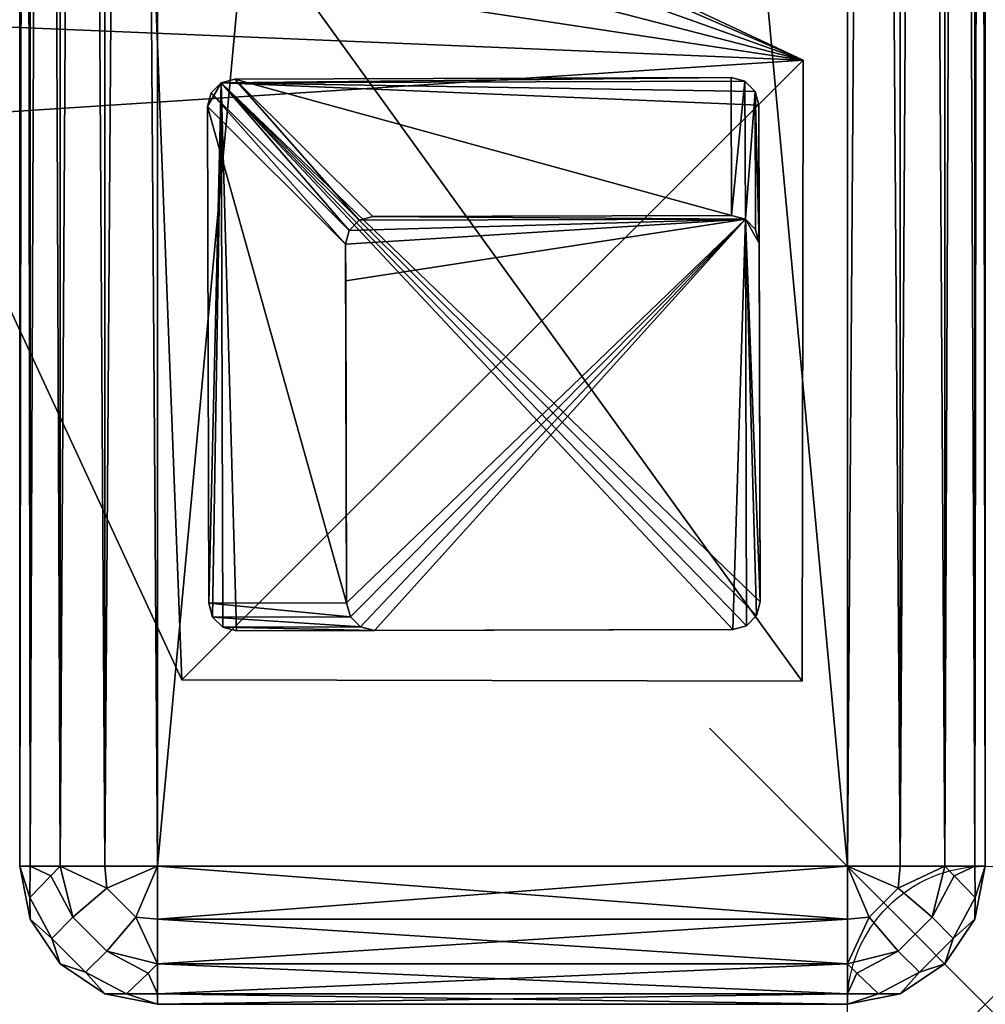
# Model space of a CAD drawing. Header units: inches. Extents: x 0 to 53, y -28.1 to 0.
# Tile 150 of 256: x 49.5 to 53, y -28 to -24.4. Entities that reach past the tile are written whole.
import ezdxf

# ---------------------------------------------------------------- set-up
doc = ezdxf.new("R2010")
doc.units = ezdxf.units.IN
doc.header["$LTSCALE"] = 0.03937
doc.header["$MEASUREMENT"] = 0
doc.header["$PDMODE"] = 35
doc.header["$PDSIZE"] = 1
for name, color, linetype in [('A-FURN-3-NODE', 7, 'Continuous'), ('A-FURN-3-ST-ARM', 165, 'Continuous'), ('A-FURN-3-ST-LG', 252, 'Continuous'), ('A-FURN-3-ST-LGHW', 32, 'Continuous')]:
    doc.layers.add(name, color=color, linetype=linetype)

msp = doc.modelspace()

# ---------------------------------------------------------------- linework, layer by layer
at = {"layer": 'A-FURN-3-NODE'}
msp.add_point((53, -28.01), dxfattribs=at)

# ---------------------------------------------------------------- meshes
at = {"layer": 'A-FURN-3-ST-ARM'}
mesh = msp.add_polyface(dxfattribs=at)
corners = [(52.6913, -27.51, 5.0381), (52.5, -0.5, 5), (52.6913, -0.5, 5.0381), (52.8536, -27.51, 5.1464), (52.8536, -0.5, 5.1464), (52.9619, -27.51, 5.3087), (52.9619, -0.5, 5.3087), (53, -27.51, 5.5), (53, -0.5, 5.5), (50, -0.5, 5), (50, -27.51, 5), (49.8087, -0.5, 5.0381), (49.8087, -27.51, 5.0381), (49.6464, -0.5, 5.1464), (49.6464, -27.51, 5.1464), (49.5381, -0.5, 5.3087), (49.5381, -27.51, 5.3087), (49.5, -0.5, 5.5), (52.5, -0.3087, 5.0381), (49.617, -0.3131, 5.2386), (49.7386, -0.3131, 5.117), (49.887, -0.3475, 5.0374), (49.5374, -0.3475, 5.387), (52.9581, -0.4212, 5.3158), (52.6525, -0.387, 5.0374), (52.8143, -0.4659, 5.1126), (53, -27.51, 20.5), (53, -0.5, 20.5), (52.5, -0.5, 21), (52.5, -27.51, 21), (52.6913, -0.5, 20.9619), (52.6913, -27.51, 20.9619), (52.8536, -0.5, 20.8536), (52.8536, -27.51, 20.8536), (52.9619, -0.5, 20.6913), (52.9619, -27.51, 20.6913), (52.6525, -0.387, 20.9626), (52.8143, -0.4659, 20.8874), (52.9581, -0.4212, 20.6842), (49.8087, -27.51, 20.9619), (50, -0.5, 21), (49.8087, -0.5, 20.9619), (49.6464, -27.51, 20.8536), (49.6464, -0.5, 20.8536), (49.5381, -27.51, 20.6913), (49.5381, -0.5, 20.6913), (49.5, -27.51, 20.5), (49.5, -0.5, 20.5), (49.5374, -0.3475, 20.613), (49.617, -0.3131, 20.7614), (49.7386, -0.3131, 20.883), (49.887, -0.3475, 20.9626), (49.5, -27.51, 5.5)]
mesh.append_faces([[corners[k] for k in face] for face in [(0, 1, 2), (3, 2, 4), (5, 4, 6), (7, 6, 8), (9, 10, 11), (11, 12, 13), (13, 14, 15), (15, 16, 17), (1, 9, 18), (15, 19, 13), (13, 20, 11), (11, 21, 9), (15, 17, 22), (6, 23, 8), (1, 24, 2), (2, 24, 25), (2, 25, 4), (6, 4, 23), (26, 8, 27), (1, 10, 9), (28, 29, 30), (30, 31, 32), (32, 33, 34), (34, 35, 27), (36, 28, 30), (36, 30, 37), (37, 30, 32), (27, 38, 34), (34, 38, 32), (39, 40, 41), (42, 41, 43), (44, 43, 45), (46, 45, 47), (48, 47, 45), (49, 45, 43), (50, 43, 41), (51, 41, 40), (17, 52, 47), (40, 29, 28)]])
mesh = msp.add_polyface(dxfattribs=at)
corners = [(52.5, -27.51, 5), (52.5, -0.5, 5), (52.6913, -27.51, 5.0381), (52.6913, -0.5, 5.0381), (52.8536, -27.51, 5.1464), (52.8536, -0.5, 5.1464), (52.9619, -27.51, 5.3087), (52.9619, -0.5, 5.3087), (53, -27.51, 5.5), (49.8087, -0.5, 5.0381), (50, -27.51, 5), (49.8087, -27.51, 5.0381), (49.6464, -0.5, 5.1464), (49.6464, -27.51, 5.1464), (49.5381, -0.5, 5.3087), (49.5381, -27.51, 5.3087), (49.5, -0.5, 5.5), (49.5, -27.51, 5.5), (49.5374, -27.623, 5.3475), (49.6126, -27.5441, 5.1857), (49.8158, -27.5888, 5.0419), (52.6842, -27.5888, 5.0419), (52.8874, -27.5441, 5.1857), (52.9626, -27.623, 5.3475), (53, -0.5, 5.5), (53, -27.51, 20.5), (52.6913, -0.5, 20.9619), (52.5, -27.51, 21), (52.6913, -27.51, 20.9619), (52.8536, -0.5, 20.8536), (52.8536, -27.51, 20.8536), (52.9619, -0.5, 20.6913), (52.9619, -27.51, 20.6913), (53, -0.5, 20.5), (50, -27.51, 21), (50, -0.5, 21), (49.8087, -27.51, 20.9619), (49.8087, -0.5, 20.9619), (49.6464, -27.51, 20.8536), (49.6464, -0.5, 20.8536), (49.5381, -27.51, 20.6913), (49.5381, -0.5, 20.6913), (49.5, -27.51, 20.5), (52.9626, -27.623, 20.6525), (52.8874, -27.5441, 20.8143), (52.6842, -27.5888, 20.9581), (49.8158, -27.5888, 20.9581), (49.6126, -27.5441, 20.8143), (49.5374, -27.623, 20.6525), (49.5, -0.5, 20.5)]
mesh.append_faces([[corners[k] for k in face] for face in [(0, 1, 2), (2, 3, 4), (4, 5, 6), (6, 7, 8), (9, 10, 11), (12, 11, 13), (14, 13, 15), (16, 15, 17), (18, 17, 15), (18, 15, 19), (19, 15, 13), (10, 20, 11), (11, 20, 13), (4, 21, 2), (2, 21, 0), (22, 4, 6), (22, 6, 23), (23, 6, 8), (8, 24, 25), (0, 10, 1), (26, 27, 28), (29, 28, 30), (31, 30, 32), (33, 32, 25), (34, 35, 36), (36, 37, 38), (38, 39, 40), (40, 41, 42), (43, 25, 32), (43, 32, 44), (44, 32, 30), (27, 45, 28), (28, 45, 30), (38, 46, 36), (36, 46, 34), (47, 38, 40), (47, 40, 48), (48, 40, 42), (49, 17, 42), (34, 27, 35)]])
mesh = msp.add_polyface(dxfattribs=at)
corners = [(50, -27.51, 5), (52.5, -27.51, 5), (50, -27.7013, 5.0381), (52.5, -27.7013, 5.0381), (49.5381, -27.7013, 5.5), (49.5, -27.51, 5.5), (49.5374, -27.623, 5.3475), (49.6126, -27.5441, 5.1857), (49.6464, -27.51, 5.1464), (49.693, -27.6941, 5.1509), (49.8158, -27.5888, 5.0419), (49.9212, -27.6942, 5.0419), (49.8159, -27.817, 5.1509), (49.617, -27.7714, 5.3131), (52.6841, -27.817, 5.1509), (52.5788, -27.6942, 5.0419), (52.6842, -27.5888, 5.0419), (52.807, -27.6941, 5.1509), (52.8536, -27.51, 5.1464), (52.8874, -27.5441, 5.1857), (52.9626, -27.623, 5.3475), (53, -27.51, 5.5), (52.9619, -27.7013, 5.5), (52.883, -27.7714, 5.3131), (52.9619, -27.7013, 20.5), (53, -27.51, 20.5), (52.5, -27.51, 21), (50, -27.51, 21), (52.5, -27.7013, 20.9619), (50, -27.7013, 20.9619), (52.9626, -27.623, 20.6525), (52.8874, -27.5441, 20.8143), (52.8536, -27.51, 20.8536), (52.807, -27.6941, 20.8491), (52.6842, -27.5888, 20.9581), (52.5788, -27.6942, 20.9581), (52.6841, -27.817, 20.8491), (52.883, -27.7714, 20.6869), (49.8159, -27.817, 20.8491), (49.9212, -27.6942, 20.9581), (49.8158, -27.5888, 20.9581), (49.693, -27.6941, 20.8491), (49.6464, -27.51, 20.8536), (49.6126, -27.5441, 20.8143), (49.5374, -27.623, 20.6525), (49.5, -27.51, 20.5), (49.5381, -27.7013, 20.5), (49.617, -27.7714, 20.6869)]
mesh.append_faces([[corners[k] for k in face] for face in [(0, 1, 2), (2, 1, 3), (4, 5, 6), (7, 8, 9), (9, 8, 10), (9, 10, 11, 12), (2, 11, 0), (0, 11, 10), (13, 6, 7, 9), (14, 15, 16, 17), (17, 16, 18), (1, 16, 15), (1, 15, 3), (17, 18, 19), (20, 21, 22), (20, 22, 23), (23, 17, 19, 20), (24, 22, 25), (25, 22, 21), (26, 27, 28), (28, 27, 29), (24, 25, 30), (31, 32, 33), (33, 32, 34), (33, 34, 35, 36), (28, 35, 26), (26, 35, 34), (37, 24, 30), (37, 30, 31, 33), (38, 39, 40, 41), (41, 40, 42), (27, 40, 39), (27, 39, 29), (41, 42, 43), (44, 45, 46), (44, 46, 47), (47, 41, 43, 44), (45, 5, 46), (46, 5, 4)]])
mesh = msp.add_polyface(dxfattribs=at)
corners = [(50, -27.7013, 5.0381), (52.5, -27.7013, 5.0381), (50, -27.8636, 5.1464), (52.5, -27.8636, 5.1464), (50, -27.9719, 5.3087), (52.5, -27.9719, 5.3087), (50, -28.01, 5.5), (49.8159, -27.817, 5.1509), (49.9212, -27.6942, 5.0419), (49.9659, -27.8974, 5.1857), (49.887, -27.9726, 5.3475), (49.8087, -27.9719, 5.5), (49.7386, -27.893, 5.3131), (49.6464, -27.8636, 5.5), (49.617, -27.7714, 5.3131), (49.5381, -27.7013, 5.5), (49.5374, -27.623, 5.3475), (49.693, -27.6941, 5.1509), (52.5, -27.8636, 20.8536), (50, -27.7013, 20.9619), (50, -27.8636, 20.8536), (52.5, -27.9719, 20.6913), (50, -27.9719, 20.6913), (52.5, -28.01, 20.5), (50, -28.01, 20.5), (49.8087, -27.9719, 20.5), (49.887, -27.9726, 20.6525), (49.9659, -27.8974, 20.8143), (49.8159, -27.817, 20.8491), (49.9212, -27.6942, 20.9581), (49.617, -27.7714, 20.6869), (49.5381, -27.7013, 20.5), (49.6464, -27.8636, 20.5), (49.7386, -27.893, 20.6869), (49.693, -27.6941, 20.8491)]
mesh.append_faces([[corners[k] for k in face] for face in [(0, 1, 2), (2, 3, 4), (4, 5, 6), (7, 8, 2), (2, 8, 0), (7, 2, 9), (9, 2, 4), (9, 4, 10), (10, 4, 6), (10, 6, 11), (10, 11, 12), (12, 11, 13), (12, 13, 14), (14, 13, 15), (14, 15, 16), (14, 17, 7, 12), (12, 7, 9, 10), (18, 19, 20), (21, 20, 22), (23, 22, 24), (25, 24, 26), (26, 24, 22), (26, 22, 27), (27, 22, 20), (27, 20, 28), (28, 20, 29), (19, 29, 20), (30, 31, 32), (30, 32, 33), (33, 32, 25), (33, 25, 26), (33, 26, 27, 28), (33, 28, 34, 30), (31, 15, 32), (32, 15, 13), (32, 13, 25), (25, 13, 11), (25, 11, 24), (24, 11, 6)]])
mesh = msp.add_polyface(dxfattribs=at)
corners = [(50, -27.8636, 5.1464), (52.5, -27.7013, 5.0381), (52.5, -27.8636, 5.1464), (50, -27.9719, 5.3087), (52.5, -27.9719, 5.3087), (50, -28.01, 5.5), (52.5, -28.01, 5.5), (52.6913, -27.9719, 5.5), (52.613, -27.9726, 5.3475), (52.5341, -27.8974, 5.1857), (52.6841, -27.817, 5.1509), (52.5788, -27.6942, 5.0419), (52.883, -27.7714, 5.3131), (52.9619, -27.7013, 5.5), (52.8536, -27.8636, 5.5), (52.7614, -27.893, 5.3131), (52.807, -27.6941, 5.1509), (52.5, -28.01, 20.5), (52.6913, -27.9719, 20.5), (52.8536, -27.8636, 20.5), (52.9619, -27.7013, 20.5), (52.5, -27.7013, 20.9619), (50, -27.7013, 20.9619), (52.5, -27.8636, 20.8536), (50, -27.8636, 20.8536), (52.5, -27.9719, 20.6913), (50, -27.9719, 20.6913), (52.6841, -27.817, 20.8491), (52.5788, -27.6942, 20.9581), (52.5341, -27.8974, 20.8143), (52.613, -27.9726, 20.6525), (52.7614, -27.893, 20.6869), (52.883, -27.7714, 20.6869), (52.807, -27.6941, 20.8491), (50, -28.01, 20.5)]
mesh.append_faces([[corners[k] for k in face] for face in [(0, 1, 2), (3, 2, 4), (5, 4, 6), (7, 6, 8), (8, 6, 4), (8, 4, 9), (9, 4, 2), (9, 2, 10), (10, 2, 11), (1, 11, 2), (12, 13, 14), (12, 14, 15), (15, 14, 7), (15, 7, 8), (15, 8, 9, 10), (15, 10, 16, 12), (17, 6, 18), (18, 6, 7), (18, 7, 19), (19, 7, 14), (19, 14, 20), (20, 14, 13), (21, 22, 23), (23, 24, 25), (25, 26, 17), (27, 28, 23), (23, 28, 21), (27, 23, 29), (29, 23, 25), (29, 25, 30), (30, 25, 17), (30, 17, 18), (30, 18, 31), (31, 18, 19), (31, 19, 32), (32, 19, 20), (32, 33, 27, 31), (31, 27, 29, 30), (5, 6, 34), (34, 6, 17)]])
at = {"layer": 'A-FURN-3-ST-LG'}
mesh = msp.add_polyface(dxfattribs=at)
corners = [(50.2297, -24.672, 4.7963), (52.0788, -24.6536, 4.7963), (50.2795, -24.6586, 4.7963), (52.1288, -24.6669, 4.7963), (52.1655, -24.7036, 4.7963), (52.179, -24.7538, 4.7963), (52.184, -26.552, 4.7963), (52.1708, -26.602, 4.7963), (52.1343, -26.6387, 4.7963), (52.0844, -26.6522, 4.7963), (50.2861, -26.6572, 4.7963), (50.2358, -26.644, 4.7963), (50.199, -26.6075, 4.7963), (50.1854, -26.5576, 4.7963), (50.1804, -24.7582, 4.7963), (50.1935, -24.7084, 4.7963), (52.1343, -26.6387, 0), (52.0844, -26.6522, 0), (52.1708, -26.602, 0), (52.184, -26.552, 0), (50.7858, -26.6558, 0), (50.7355, -26.6426, 0), (50.6986, -26.6061, 0), (50.685, -26.5562, 0), (52.0802, -25.1533, 0), (52.1302, -25.1666, 0), (52.1669, -25.2033, 0), (52.1804, -25.2535, 0), (50.7805, -25.1569, 0), (50.7308, -25.1703, 0), (50.6946, -25.2067, 0), (50.6814, -25.2565, 0), (50.6818, -25.389, 0)]
mesh.append_faces([[corners[k] for k in face] for face in [(16, 9, 17), (16, 8, 9), (6, 18, 19), (6, 7, 18), (10, 17, 9), (10, 20, 17), (11, 20, 10), (11, 21, 20), (12, 21, 11), (12, 22, 21), (13, 22, 12), (13, 23, 22), (3, 24, 1), (3, 25, 24), (4, 25, 3), (4, 26, 25), (27, 4, 5), (27, 26, 4), (5, 19, 27), (5, 6, 19), (2, 24, 28), (2, 1, 24), (29, 2, 28), (29, 0, 2), (30, 0, 29), (30, 15, 0), (31, 15, 30), (31, 14, 15), (23, 14, 31), (23, 13, 14)]])
mesh.append_faces([[corners[k] for k in face] for face in [(0, 1, 2), (18, 8, 16), (25, 28, 24), (25, 22, 23)]], dxfattribs={"vtx0": -1})
mesh.append_faces([[corners[k] for k in face] for face in [(25, 32, 31)]], dxfattribs={"vtx0": -1, "vtx1": -1})
mesh.append_faces([[corners[k] for k in face] for face in [(0, 3, 1), (0, 4, 3), (0, 5, 4), (0, 6, 5), (0, 7, 6), (0, 8, 7), (0, 9, 8), (0, 10, 9), (0, 11, 10), (0, 12, 11), (0, 13, 12), (0, 14, 13), (25, 29, 28), (25, 30, 29), (25, 21, 22), (25, 20, 21), (25, 17, 20), (25, 16, 17), (25, 18, 16), (25, 19, 18), (25, 27, 19)]], dxfattribs={"vtx0": -1, "vtx2": -1})
mesh.append_faces([[corners[k] for k in face] for face in [(23, 31, 32), (25, 23, 32)]], dxfattribs={"vtx1": -1, "vtx2": -1})
mesh.append_faces([[corners[k] for k in face] for face in [(0, 15, 14), (18, 7, 8), (25, 31, 30), (25, 26, 27)]], dxfattribs={"vtx2": -1})
at = {"layer": 'A-FURN-3-ST-LGHW'}
mesh = msp.add_polyface(dxfattribs=at)
corners = [(52.3397, -24.5906, 5), (49.9617, -23.5557, 5), (50.3056, -23.6378, 5), (49.6133, -23.6165, 5), (49.3175, -23.8103, 5), (49.1227, -24.1054, 5), (49.0607, -24.4536, 5), (49.1416, -24.7979, 5), (50.0874, -26.8352, 5), (52.3359, -26.8391, 5), (50.3056, -23.6378, 4.7502), (49.9617, -23.5557, 4.7502), (49.6133, -23.6165, 4.7502), (49.3175, -23.8103, 4.7502), (49.1227, -24.1054, 4.7502), (49.0607, -24.4536, 4.7502), (49.1416, -24.7979, 4.7502), (52.3397, -24.5906, 4.7502), (52.3359, -26.8391, 4.7502), (50.0874, -26.8352, 4.7502)]
mesh.append_faces([[corners[k] for k in face] for face in [(2, 10, 1), (10, 11, 1), (1, 11, 3), (11, 12, 3), (3, 12, 4), (12, 13, 4), (4, 13, 5), (13, 14, 5), (5, 14, 6), (14, 15, 6), (7, 6, 16), (6, 15, 16), (8, 7, 19), (7, 16, 19), (17, 10, 0), (10, 2, 0)]])
mesh.append_faces([[corners[k] for k in face] for face in [(2, 1, 0), (10, 17, 11), (9, 8, 18), (0, 9, 17)]], dxfattribs={"vtx1": -1})
mesh.append_faces([[corners[k] for k in face] for face in [(1, 3, 0), (3, 4, 0), (4, 5, 0), (5, 6, 0), (6, 7, 0), (7, 8, 0), (17, 18, 11), (18, 19, 11), (19, 16, 11), (16, 15, 11), (15, 14, 11), (14, 13, 11)]], dxfattribs={"vtx1": -1, "vtx2": -1})
mesh.append_faces([[corners[k] for k in face] for face in [(8, 9, 0), (13, 12, 11), (8, 19, 18), (9, 18, 17)]], dxfattribs={"vtx2": -1})

doc.saveas('drawing.dxf')
